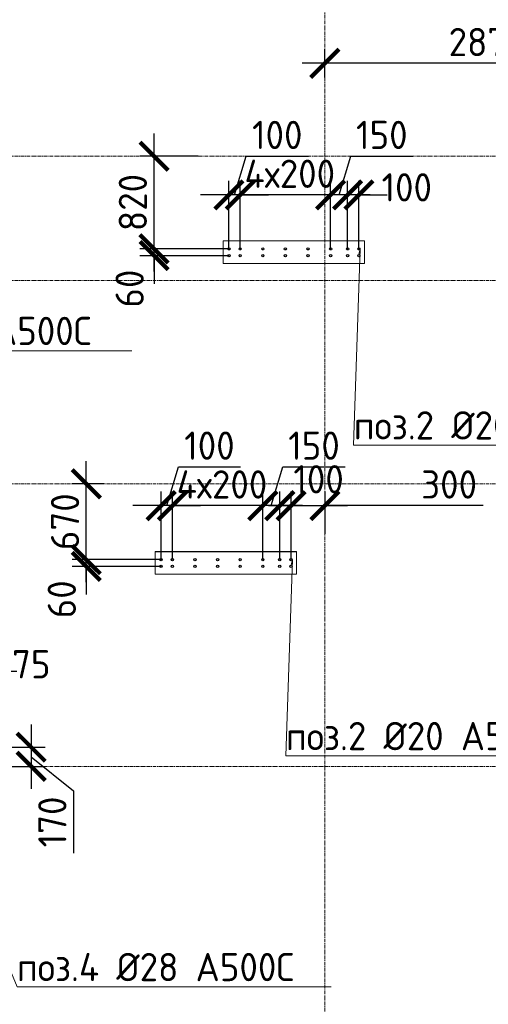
# Model space of a CAD drawing. Header units: millimetres. Extents: x -56135 to 1694203, y -446411 to -23139.
# Tile 239 of 256: x 994859 to 999005, y -123905 to -115191. Entities that reach past the tile are written whole.
import ezdxf
from ezdxf import colors
from ezdxf.entities.mleader import LeaderData, LeaderLine
from ezdxf.math import Vec2, Vec3

# ---------------------------------------------------------------- set-up
doc = ezdxf.new("R2010")
doc.units = ezdxf.units.MM
for name, pattern in [('01 Штриховая _4 мм_', [6, 3.5, -2.5]), ('______5', [1100, 800, -100, 100, -100]), ('HIDDEN2', [4.7625, 3.175, -1.5875]), ('осевая', [50.8, 31.75, -6.35, 6.35, -6.35])]:
    doc.linetypes.add(name, pattern=pattern)
for name, color, linetype, lineweight in [('1 Стены', 3, 'Continuous', 30), ('Оси', 40, '______5', 18), ('подоснова', 151, 'Continuous', 5), ('РАЗМЕРЫ', 1, 'Continuous', 9), ('СТЕНЫ', 3, 'Continuous', 30)]:
    doc.layers.add(name, color=color, linetype=linetype, lineweight=lineweight)
doc.styles.add('GOST-2.304_Type-B', font='GOST_Common.ttf')
doc.dimstyles.new('СПДС', dxfattribs={"dimscale": 100, "dimtxt": 2.5, "dimasz": 2.5, "dimexe": 1.25, "dimexo": 0, "dimtad": 1, "dimdec": 0, "dimtxsty": 'GOST-2.304_Type-B', "dimblk": 'ARCHTICK', "dimcen": 2.5, "dimdle": 2, "dimadec": 0, "dimazin": 2, "dimtfac": 0.75, "dimtdec": 0, "dimtmove": 1, "dimatfit": 3, "dimfxl": 1, "dimtolj": 1, "dimarcsym": 1})

# ---------------------------------------------------------------- blocks, each defined once
blk = doc.blocks.new('оси 2.2-2.3')
at = {"layer": 'Оси', "color": 16, "linetype": 'осевая', "lineweight": 0, "transparency": 33554687}
for p, q in [((511254.9, -104267.9), (511254.9, -134893.5)), ((468076.3, -116595.4), (524372.9, -116595.4)), ((468076.3, -117695.4), (524372.9, -117695.4)), ((468076.3, -119495.4), (524372.9, -119495.4)), ((468076.3, -121995.4), (524372.9, -121995.4))]:
    blk.add_line(p, q, dxfattribs=at)
blk = doc.blocks.new('стены тп')
at = {"layer": '1 Стены', "color": 252, "linetype": 'HIDDEN2', "lineweight": 0, "true_color": 0x939598}
for p, q in [((899740.6, -198375.6), (898490.6, -198375.6)), ((898490.6, -198375.6), (898490.6, -198575.6)), ((899740.6, -198575.6), (899740.6, -198375.6)), ((898490.6, -198575.6), (899740.6, -198575.6)), ((899140.6, -201125.6), (897890.2, -201125.6)), ((897890.2, -201125.6), (897890.2, -201325.6)), ((899140.6, -201325.6), (899140.6, -201125.6)), ((897890.2, -201325.6), (899140.6, -201325.6))]:
    blk.add_line(p, q, dxfattribs=at)
blk = doc.blocks.new('_None')
blk = doc.blocks.new('_ArchTick')
at = {"color": 0, "linetype": 'ByBlock', "const_width": 0.15}
blk.add_lwpolyline([(-0.5, -0.5), (0.5, 0.5)], dxfattribs=at)
blk = doc.blocks.new('*D326')
at = {"layer": 'DEFPOINTS', "color": 0, "transparency": 16777216}
for p in [(997558.3, -115576.1), (997558.3, -115701, -360), (1000433.3, -116069.1)]:
    blk.add_point(p, dxfattribs=at)
at = {"layer": 'РАЗМЕРЫ', "color": 0, "lineweight": -2, "transparency": 16777216}
for p, q in [((997558.3, -115701), (997558.3, -115451.1)), ((1000433.3, -116069.1), (1000433.3, -115451.1)), ((1000633.3, -115576.1), (997358.3, -115576.1))]:
    blk.add_line(p, q, dxfattribs=at)
at = {"layer": 'РАЗМЕРЫ', "color": 0, "lineweight": -2, "transparency": 16777216, "xscale": 250, "yscale": 250, "zscale": 250, "rotation": 180}
blk.add_blockref('_ArchTick', (997558.3, -115576.1), dxfattribs=at)
at = {"layer": 'РАЗМЕРЫ', "color": 0, "lineweight": -2, "transparency": 16777216, "xscale": 250, "yscale": 250, "zscale": 250}
blk.add_blockref('_ArchTick', (1000433.3, -115576.1), dxfattribs=at)
at = {"layer": 'РАЗМЕРЫ', "color": 0, "transparency": 16777216, "insert": (998995.8, -115388.6), "char_height": 250, "attachment_point": 5, "style": 'GOST-2.304_Type-B'}
blk.add_mtext('\\A1;2875', dxfattribs=at)
blk = doc.blocks.new('*D295')
at = {"layer": 'DEFPOINTS', "color": 0, "transparency": 16777216}
for p in [(994508.6, -120957), (994584, -121549.2, 360), (994508.6, -121599.2)]:
    blk.add_point(p, dxfattribs=at)
at = {"layer": 'РАЗМЕРЫ', "color": 0, "lineweight": -2, "transparency": 16777216}
for p, q in [((994508.6, -121599.2), (994508.6, -120832)), ((994584, -121549.2), (994584, -120832)), ((994508.6, -120957), (994258.6, -120957)), ((994584, -120957), (994508.6, -120957)), ((994584, -120957), (994834, -120957))]:
    blk.add_line(p, q, dxfattribs=at)
at = {"layer": 'РАЗМЕРЫ', "color": 0, "lineweight": -2, "transparency": 16777216, "xscale": 250, "yscale": 250, "zscale": 250}
blk.add_blockref('_ArchTick', (994508.6, -120957), dxfattribs=at)
at = {"layer": 'РАЗМЕРЫ', "color": 0, "lineweight": -2, "transparency": 16777216, "xscale": 250, "yscale": 250, "zscale": 250, "rotation": 180}
blk.add_blockref('_ArchTick', (994584, -120957), dxfattribs=at)
at = {"layer": 'РАЗМЕРЫ', "color": 0, "transparency": 16777216, "insert": (994961.1, -120895.5), "char_height": 250, "attachment_point": 5, "style": 'GOST-2.304_Type-B'}
blk.add_mtext('\\A1;75', dxfattribs=at)
blk = doc.blocks.new('*D527')
at = {"layer": 'DEFPOINTS', "color": 0, "transparency": 16777216}
for p in [(994508.6, -121629.2, -360), (994760.8, -121799.2), (994959.8, -121799.2)]:
    blk.add_point(p, dxfattribs=at)
at = {"layer": 'РАЗМЕРЫ', "color": 0, "lineweight": -2, "transparency": 16777216}
for p, q in [((994959.8, -121429.2), (994959.8, -121999.2)), ((994508.6, -121629.2), (995084.8, -121629.2)), ((994959.8, -121714.2), (995334.8, -122016.4)), ((994760.8, -121799.2), (995084.8, -121799.2)), ((995334.8, -122016.4), (995334.8, -122566.4))]:
    blk.add_line(p, q, dxfattribs=at)
at = {"layer": 'РАЗМЕРЫ', "color": 0, "lineweight": -2, "transparency": 16777216, "xscale": 250, "yscale": 250, "zscale": 250}
for p, rotation in [((994959.8, -121629.2), 90), ((994959.8, -121799.2), 270)]:
    blk.add_blockref('_ArchTick', p, dxfattribs=dict(at, rotation=rotation))
at = {"layer": 'РАЗМЕРЫ', "color": 0, "transparency": 16777216, "insert": (995147.3, -122291.4), "char_height": 250, "attachment_point": 5, "rotation": 90, "style": 'GOST-2.304_Type-B'}
blk.add_mtext('\\A1;170', dxfattribs=at)
blk = doc.blocks.new('*D370')
at = {"layer": 'DEFPOINTS', "color": 0, "transparency": 16777216}
for p in [(996047.4, -117219.2), (996709.7, -117219.2), (996709.7, -117279.6)]:
    blk.add_point(p, dxfattribs=at)
at = {"layer": 'РАЗМЕРЫ', "color": 0, "lineweight": -2, "transparency": 16777216}
for p, q in [((996047.4, -117219.2), (996047.4, -116969.2)), ((996709.7, -117219.2), (995922.4, -117219.2)), ((996709.7, -117279.6), (995922.4, -117279.6)), ((996047.4, -117279.6), (996047.4, -117219.2)), ((996047.4, -117279.6), (996047.4, -117529.6))]:
    blk.add_line(p, q, dxfattribs=at)
at = {"layer": 'РАЗМЕРЫ', "color": 0, "lineweight": -2, "transparency": 16777216, "xscale": 250, "yscale": 250, "zscale": 250}
for p, rotation in [((996047.4, -117219.2), 270), ((996047.4, -117279.6), 90)]:
    blk.add_blockref('_ArchTick', p, dxfattribs=dict(at, rotation=rotation))
at = {"layer": 'РАЗМЕРЫ', "color": 0, "transparency": 16777216, "insert": (995831.3, -117570.8), "char_height": 250, "attachment_point": 5, "rotation": 90, "style": 'GOST-2.304_Type-B'}
blk.add_mtext('\\A1;60', dxfattribs=at)
blk = doc.blocks.new('*D549')
at = {"layer": 'DEFPOINTS', "color": 0, "transparency": 16777216}
for p in [(997759.7, -116741.9), (997759.7, -117219.2), (997859.7, -117219.2)]:
    blk.add_point(p, dxfattribs=at)
at = {"layer": 'РАЗМЕРЫ', "color": 0, "lineweight": -2, "transparency": 16777216}
for p, q in [((997759.7, -117219.2), (997759.7, -116616.9)), ((997859.7, -117219.2), (997859.7, -116616.9)), ((997759.7, -116741.9), (997509.7, -116741.9)), ((997859.7, -116741.9), (997759.7, -116741.9)), ((997859.7, -116741.9), (998109.7, -116741.9))]:
    blk.add_line(p, q, dxfattribs=at)
at = {"layer": 'РАЗМЕРЫ', "color": 0, "lineweight": -2, "transparency": 16777216, "xscale": 250, "yscale": 250, "zscale": 250}
blk.add_blockref('_ArchTick', (997759.7, -116741.9), dxfattribs=at)
at = {"layer": 'РАЗМЕРЫ', "color": 0, "lineweight": -2, "transparency": 16777216, "xscale": 250, "yscale": 250, "zscale": 250, "rotation": 180}
blk.add_blockref('_ArchTick', (997859.7, -116741.9), dxfattribs=at)
at = {"layer": 'РАЗМЕРЫ', "color": 0, "transparency": 16777216, "insert": (998283.6, -116674.6), "char_height": 250, "attachment_point": 5, "style": 'GOST-2.304_Type-B'}
blk.add_mtext('\\A1;100', dxfattribs=at)
blk = doc.blocks.new('*D550')
at = {"layer": 'DEFPOINTS', "color": 0, "transparency": 16777216}
for p in [(997609.7, -116741.9), (997609.7, -117219.2), (997759.7, -117219.2)]:
    blk.add_point(p, dxfattribs=at)
at = {"layer": 'РАЗМЕРЫ', "color": 0, "lineweight": -2, "transparency": 16777216}
for p, q in [((997684.7, -116741.9), (997787.8, -116398.2)), ((997787.8, -116398.2), (998337.8, -116398.2)), ((997609.7, -117219.2), (997609.7, -116616.9)), ((997759.7, -117219.2), (997759.7, -116616.9)), ((997959.7, -116741.9), (997409.7, -116741.9))]:
    blk.add_line(p, q, dxfattribs=at)
at = {"layer": 'РАЗМЕРЫ', "color": 0, "lineweight": -2, "transparency": 16777216, "xscale": 250, "yscale": 250, "zscale": 250, "rotation": 180}
blk.add_blockref('_ArchTick', (997609.7, -116741.9), dxfattribs=at)
at = {"layer": 'РАЗМЕРЫ', "color": 0, "lineweight": -2, "transparency": 16777216, "xscale": 250, "yscale": 250, "zscale": 250}
blk.add_blockref('_ArchTick', (997759.7, -116741.9), dxfattribs=at)
at = {"layer": 'РАЗМЕРЫ', "color": 0, "transparency": 16777216, "insert": (998062.8, -116210.7), "char_height": 250, "attachment_point": 5, "style": 'GOST-2.304_Type-B'}
blk.add_mtext('\\A1;150', dxfattribs=at)
blk = doc.blocks.new('*D551')
at = {"layer": 'DEFPOINTS', "color": 0, "transparency": 16777216}
for p in [(996809.7, -116741.9), (996809.7, -117219.2), (997609.7, -117219.2)]:
    blk.add_point(p, dxfattribs=at)
at = {"layer": 'РАЗМЕРЫ', "color": 0, "lineweight": -2, "transparency": 16777216}
for p, q in [((996809.7, -117219.2), (996809.7, -116616.9)), ((997609.7, -117219.2), (997609.7, -116616.9)), ((997809.7, -116741.9), (996609.7, -116741.9))]:
    blk.add_line(p, q, dxfattribs=at)
at = {"layer": 'РАЗМЕРЫ', "color": 0, "lineweight": -2, "transparency": 16777216, "xscale": 250, "yscale": 250, "zscale": 250, "rotation": 180}
blk.add_blockref('_ArchTick', (996809.7, -116741.9), dxfattribs=at)
at = {"layer": 'РАЗМЕРЫ', "color": 0, "lineweight": -2, "transparency": 16777216, "xscale": 250, "yscale": 250, "zscale": 250}
blk.add_blockref('_ArchTick', (997609.7, -116741.9), dxfattribs=at)
at = {"layer": 'РАЗМЕРЫ', "color": 0, "transparency": 16777216, "insert": (997248.6, -116554.4), "char_height": 250, "attachment_point": 5, "style": 'GOST-2.304_Type-B'}
blk.add_mtext('\\A1;4х200', dxfattribs=at)
blk = doc.blocks.new('*D552')
at = {"layer": 'DEFPOINTS', "color": 0, "transparency": 16777216}
for p in [(996709.7, -116741.9), (996709.7, -117219.2), (996809.7, -117219.2)]:
    blk.add_point(p, dxfattribs=at)
at = {"layer": 'РАЗМЕРЫ', "color": 0, "lineweight": -2, "transparency": 16777216}
for p, q in [((996759.7, -116741.9), (996862.8, -116398.2)), ((996862.8, -116398.2), (997412.8, -116398.2)), ((996709.7, -117219.2), (996709.7, -116616.9)), ((996809.7, -117219.2), (996809.7, -116616.9)), ((996709.7, -116741.9), (996459.7, -116741.9)), ((996809.7, -116741.9), (996709.7, -116741.9)), ((996809.7, -116741.9), (996709.7, -116741.9)), ((996809.7, -116741.9), (997059.7, -116741.9))]:
    blk.add_line(p, q, dxfattribs=at)
at = {"layer": 'РАЗМЕРЫ', "color": 0, "lineweight": -2, "transparency": 16777216, "xscale": 250, "yscale": 250, "zscale": 250}
blk.add_blockref('_ArchTick', (996709.7, -116741.9), dxfattribs=at)
at = {"layer": 'РАЗМЕРЫ', "color": 0, "lineweight": -2, "transparency": 16777216, "xscale": 250, "yscale": 250, "zscale": 250, "rotation": 180}
blk.add_blockref('_ArchTick', (996809.7, -116741.9), dxfattribs=at)
at = {"layer": 'РАЗМЕРЫ', "color": 0, "transparency": 16777216, "insert": (997137.8, -116210.7), "char_height": 250, "attachment_point": 5, "style": 'GOST-2.304_Type-B'}
blk.add_mtext('\\A1;100', dxfattribs=at)
blk = doc.blocks.new('*D371')
at = {"layer": 'DEFPOINTS', "color": 0, "transparency": 16777216}
for p in [(995447.4, -119969.2), (996109.7, -119969.2), (996109.7, -120029.6)]:
    blk.add_point(p, dxfattribs=at)
at = {"layer": 'РАЗМЕРЫ', "color": 0, "lineweight": -2, "transparency": 16777216}
for p, q in [((995447.4, -119969.2), (995447.4, -119719.2)), ((996109.7, -119969.2), (995322.4, -119969.2)), ((995447.4, -120029.6), (995447.4, -119969.2)), ((996109.7, -120029.6), (995322.4, -120029.6)), ((995447.4, -120029.6), (995447.4, -120279.6))]:
    blk.add_line(p, q, dxfattribs=at)
at = {"layer": 'РАЗМЕРЫ', "color": 0, "lineweight": -2, "transparency": 16777216, "xscale": 250, "yscale": 250, "zscale": 250}
for p, rotation in [((995447.4, -119969.2), 270), ((995447.4, -120029.6), 90)]:
    blk.add_blockref('_ArchTick', p, dxfattribs=dict(at, rotation=rotation))
at = {"layer": 'РАЗМЕРЫ', "color": 0, "transparency": 16777216, "insert": (995231.3, -120320.8), "char_height": 250, "attachment_point": 5, "rotation": 90, "style": 'GOST-2.304_Type-B'}
blk.add_mtext('\\A1;60', dxfattribs=at)
blk = doc.blocks.new('*D553')
at = {"layer": 'DEFPOINTS', "color": 0, "transparency": 16777216}
for p in [(997159.7, -119491.9), (997159.7, -119969.2), (997259.7, -119969.2)]:
    blk.add_point(p, dxfattribs=at)
at = {"layer": 'РАЗМЕРЫ', "color": 0, "lineweight": -2, "transparency": 16777216}
for p, q in [((997159.7, -119969.2), (997159.7, -119366.9)), ((997259.7, -119969.2), (997259.7, -119366.9)), ((997159.7, -119491.9), (996909.7, -119491.9)), ((997259.7, -119491.9), (997159.7, -119491.9)), ((997259.7, -119491.9), (997509.7, -119491.9))]:
    blk.add_line(p, q, dxfattribs=at)
at = {"layer": 'РАЗМЕРЫ', "color": 0, "lineweight": -2, "transparency": 16777216, "xscale": 250, "yscale": 250, "zscale": 250}
blk.add_blockref('_ArchTick', (997159.7, -119491.9), dxfattribs=at)
at = {"layer": 'РАЗМЕРЫ', "color": 0, "lineweight": -2, "transparency": 16777216, "xscale": 250, "yscale": 250, "zscale": 250, "rotation": 180}
blk.add_blockref('_ArchTick', (997259.7, -119491.9), dxfattribs=at)
at = {"layer": 'РАЗМЕРЫ', "color": 0, "transparency": 16777216, "insert": (997503.4, -119258.4), "char_height": 250, "attachment_point": 5, "style": 'GOST-2.304_Type-B'}
blk.add_mtext('\\A1;100', dxfattribs=at)
blk = doc.blocks.new('*D554')
at = {"layer": 'DEFPOINTS', "color": 0, "transparency": 16777216}
for p in [(997009.7, -119491.9), (997009.7, -119969.2), (997159.7, -119969.2)]:
    blk.add_point(p, dxfattribs=at)
at = {"layer": 'РАЗМЕРЫ', "color": 0, "lineweight": -2, "transparency": 16777216}
for p, q in [((997084.7, -119491.9), (997187.8, -119148.2)), ((997187.8, -119148.2), (997737.8, -119148.2)), ((997009.7, -119969.2), (997009.7, -119366.9)), ((997159.7, -119969.2), (997159.7, -119366.9)), ((997359.7, -119491.9), (996809.7, -119491.9))]:
    blk.add_line(p, q, dxfattribs=at)
at = {"layer": 'РАЗМЕРЫ', "color": 0, "lineweight": -2, "transparency": 16777216, "xscale": 250, "yscale": 250, "zscale": 250, "rotation": 180}
blk.add_blockref('_ArchTick', (997009.7, -119491.9), dxfattribs=at)
at = {"layer": 'РАЗМЕРЫ', "color": 0, "lineweight": -2, "transparency": 16777216, "xscale": 250, "yscale": 250, "zscale": 250}
blk.add_blockref('_ArchTick', (997159.7, -119491.9), dxfattribs=at)
at = {"layer": 'РАЗМЕРЫ', "color": 0, "transparency": 16777216, "insert": (997462.8, -118960.7), "char_height": 250, "attachment_point": 5, "style": 'GOST-2.304_Type-B'}
blk.add_mtext('\\A1;150', dxfattribs=at)
blk = doc.blocks.new('*D555')
at = {"layer": 'DEFPOINTS', "color": 0, "transparency": 16777216}
for p in [(996209.7, -119491.9), (996209.7, -119969.2), (997009.7, -119969.2)]:
    blk.add_point(p, dxfattribs=at)
at = {"layer": 'РАЗМЕРЫ', "color": 0, "lineweight": -2, "transparency": 16777216}
for p, q in [((996209.7, -119969.2), (996209.7, -119366.9)), ((997009.7, -119969.2), (997009.7, -119366.9)), ((997209.7, -119491.9), (996009.7, -119491.9))]:
    blk.add_line(p, q, dxfattribs=at)
at = {"layer": 'РАЗМЕРЫ', "color": 0, "lineweight": -2, "transparency": 16777216, "xscale": 250, "yscale": 250, "zscale": 250, "rotation": 180}
blk.add_blockref('_ArchTick', (996209.7, -119491.9), dxfattribs=at)
at = {"layer": 'РАЗМЕРЫ', "color": 0, "lineweight": -2, "transparency": 16777216, "xscale": 250, "yscale": 250, "zscale": 250}
blk.add_blockref('_ArchTick', (997009.7, -119491.9), dxfattribs=at)
at = {"layer": 'РАЗМЕРЫ', "color": 0, "transparency": 16777216, "insert": (996648.6, -119304.4), "char_height": 250, "attachment_point": 5, "style": 'GOST-2.304_Type-B'}
blk.add_mtext('\\A1;4х200', dxfattribs=at)
blk = doc.blocks.new('*D556')
at = {"layer": 'DEFPOINTS', "color": 0, "transparency": 16777216}
for p in [(996109.7, -119491.9), (996109.7, -119969.2), (996209.7, -119969.2)]:
    blk.add_point(p, dxfattribs=at)
at = {"layer": 'РАЗМЕРЫ', "color": 0, "lineweight": -2, "transparency": 16777216}
for p, q in [((996159.7, -119491.9), (996262.8, -119148.2)), ((996262.8, -119148.2), (996812.8, -119148.2)), ((996109.7, -119969.2), (996109.7, -119366.9)), ((996209.7, -119969.2), (996209.7, -119366.9)), ((996109.7, -119491.9), (995859.7, -119491.9)), ((996209.7, -119491.9), (996109.7, -119491.9)), ((996209.7, -119491.9), (996109.7, -119491.9)), ((996209.7, -119491.9), (996459.7, -119491.9))]:
    blk.add_line(p, q, dxfattribs=at)
at = {"layer": 'РАЗМЕРЫ', "color": 0, "lineweight": -2, "transparency": 16777216, "xscale": 250, "yscale": 250, "zscale": 250}
blk.add_blockref('_ArchTick', (996109.7, -119491.9), dxfattribs=at)
at = {"layer": 'РАЗМЕРЫ', "color": 0, "lineweight": -2, "transparency": 16777216, "xscale": 250, "yscale": 250, "zscale": 250, "rotation": 180}
blk.add_blockref('_ArchTick', (996209.7, -119491.9), dxfattribs=at)
at = {"layer": 'РАЗМЕРЫ', "color": 0, "transparency": 16777216, "insert": (996537.8, -118960.7), "char_height": 250, "attachment_point": 5, "style": 'GOST-2.304_Type-B'}
blk.add_mtext('\\A1;100', dxfattribs=at)
blk = doc.blocks.new('*D558')
at = {"layer": 'DEFPOINTS', "color": 0, "transparency": 16777216}
for p in [(995447.4, -119299.2), (995609.7, -119299.2), (996109.7, -119969.2, 360)]:
    blk.add_point(p, dxfattribs=at)
at = {"layer": 'РАЗМЕРЫ', "color": 0, "lineweight": -2, "transparency": 16777216}
for p, q in [((995447.4, -120169.2), (995447.4, -119099.2)), ((995609.7, -119299.2), (995322.4, -119299.2)), ((996109.7, -119969.2), (995322.4, -119969.2))]:
    blk.add_line(p, q, dxfattribs=at)
at = {"layer": 'РАЗМЕРЫ', "color": 0, "lineweight": -2, "transparency": 16777216, "xscale": 250, "yscale": 250, "zscale": 250}
for p, rotation in [((995447.4, -119299.2), 90), ((995447.4, -119969.2), 270)]:
    blk.add_blockref('_ArchTick', p, dxfattribs=dict(at, rotation=rotation))
at = {"layer": 'РАЗМЕРЫ', "color": 0, "transparency": 16777216, "insert": (995259.9, -119634.2), "char_height": 250, "attachment_point": 5, "rotation": 90, "style": 'GOST-2.304_Type-B'}
blk.add_mtext('\\A1;670', dxfattribs=at)
blk = doc.blocks.new('*D559')
at = {"layer": 'DEFPOINTS', "color": 0, "transparency": 16777216}
for p in [(997560.1, -119491.9), (997560.1, -119741.5), (997259.7, -119969.2)]:
    blk.add_point(p, dxfattribs=at)
at = {"layer": 'РАЗМЕРЫ', "color": 0, "lineweight": -2, "transparency": 16777216}
for p, q in [((997259.7, -119969.2), (997259.7, -119366.9)), ((997560.1, -119741.5), (997560.1, -119366.9)), ((997059.7, -119491.9), (997760.1, -119491.9)), ((998958.3, -119491.9), (997560.1, -119491.9))]:
    blk.add_line(p, q, dxfattribs=at)
at = {"layer": 'РАЗМЕРЫ', "color": 0, "lineweight": -2, "transparency": 16777216, "xscale": 250, "yscale": 250, "zscale": 250, "rotation": 180}
blk.add_blockref('_ArchTick', (997259.7, -119491.9), dxfattribs=at)
at = {"layer": 'РАЗМЕРЫ', "color": 0, "lineweight": -2, "transparency": 16777216, "xscale": 250, "yscale": 250, "zscale": 250}
blk.add_blockref('_ArchTick', (997560.1, -119491.9), dxfattribs=at)
at = {"layer": 'РАЗМЕРЫ', "color": 0, "transparency": 16777216, "insert": (998658.3, -119304.4), "char_height": 250, "attachment_point": 5, "style": 'GOST-2.304_Type-B'}
blk.add_mtext('\\A1;300', dxfattribs=at)
blk = doc.blocks.new('стены  тп')
at = {"layer": 'СТЕНЫ', "color": 251, "linetype": '01 Штриховая _4 мм_', "lineweight": 0, "true_color": 0x636466}
for p, q in [((579862.3, -327475.7, 3100), (578612.3, -327475.7, 3100)), ((578612.3, -327475.7, 3100), (578612.3, -327675.7, 3100)), ((579862.3, -327675.7, 3100), (579862.3, -327475.7, 3100)), ((578612.3, -327675.7, 3100), (579862.3, -327675.7, 3100)), ((579262.3, -330225.7, 3100), (578011.9, -330225.7, 3100)), ((578011.9, -330225.7, 3100), (578011.9, -330425.7, 3100)), ((579262.3, -330425.7, 3100), (579262.3, -330225.7, 3100)), ((578011.9, -330425.7, 3100), (579262.3, -330425.7, 3100))]:
    blk.add_line(p, q, dxfattribs=at)
blk = doc.blocks.new('*D1456')
at = {"layer": 'DEFPOINTS', "color": 0, "transparency": 16777216}
for p in [(996047.4, -116399.2), (996438.5, -116399.2), (996624.4, -117219.2, 360)]:
    blk.add_point(p, dxfattribs=at)
at = {"layer": 'РАЗМЕРЫ', "color": 0, "lineweight": -2, "transparency": 16777216}
for p, q in [((996047.4, -117419.2), (996047.4, -116199.2)), ((996438.5, -116399.2), (995922.4, -116399.2)), ((996624.4, -117219.2), (995922.4, -117219.2))]:
    blk.add_line(p, q, dxfattribs=at)
at = {"layer": 'РАЗМЕРЫ', "color": 0, "lineweight": -2, "transparency": 16777216, "xscale": 250, "yscale": 250, "zscale": 250}
for p, rotation in [((996047.4, -116399.2), 90), ((996047.4, -117219.2), 270)]:
    blk.add_blockref('_ArchTick', p, dxfattribs=dict(at, rotation=rotation))
at = {"layer": 'РАЗМЕРЫ', "color": 0, "transparency": 16777216, "insert": (995859.9, -116809.2), "char_height": 250, "attachment_point": 5, "rotation": 90, "style": 'GOST-2.304_Type-B'}
blk.add_mtext('\\A1;820', dxfattribs=at)

msp = doc.modelspace()

# ---------------------------------------------------------------- linework, layer by layer
at = {"layer": '1 Стены', "color": 252, "lineweight": 0, "true_color": 0x939598}
for p, q in [((997908.2, -117149.2), (996658.2, -117149.2)), ((996658.2, -117149.2), (996658.2, -117349.2)), ((996658.2, -117349.2), (996658.2, -117149.2)), ((997908.2, -117349.2), (997908.2, -117149.2)), ((996658.2, -117349.2), (997908.2, -117349.2)), ((996057.5, -120099.2), (996057.5, -119899.2)), ((996057.5, -119899.2), (997307.5, -119899.2)), ((996057.5, -120099.2), (996057.5, -119899.2)), ((997307.5, -119899.2), (997307.5, -120099.2)), ((997307.5, -120099.2), (996057.5, -120099.2))]:
    msp.add_line(p, q, dxfattribs=at)
at = {"layer": 'РАЗМЕРЫ', "color": 1}
msp.add_line((996658.2, -117149.2), (997908.2, -117149.2), dxfattribs=at)
at = {"layer": 'РАЗМЕРЫ', "color": 6, "linetype": 'Continuous', "lineweight": 30}
for centre in [(996709.7, -117219.2), (996809.7, -117219.2), (997009.7, -117219.2), (997209.7, -117219.2), (997409.7, -117219.2), (997609.7, -117219.2), (997759.7, -117219.2), (997859.7, -117219.2), (996709.7, -117279.6), (996809.7, -117279.6), (997009.7, -117279.6), (997209.7, -117279.6), (997409.7, -117279.6), (997609.7, -117279.6), (997759.7, -117279.6), (997859.7, -117279.6), (996109.7, -119969.2), (996209.7, -119969.2), (996409.7, -119969.2), (996609.7, -119969.2), (996809.7, -119969.2), (997009.7, -119969.2), (997159.7, -119969.2), (997259.7, -119969.2), (996109.7, -120029.6), (996209.7, -120029.6), (996409.7, -120029.6), (996609.7, -120029.6), (996809.7, -120029.6), (997009.7, -120029.6), (997159.7, -120029.6), (997259.7, -120029.6)]:
    msp.add_circle(centre, 10, dxfattribs=at)

# ---------------------------------------------------------------- block references
at = {"layer": 'РАЗМЕРЫ', "color": 1}
for name, p in [('оси 2.2-2.3', (486303.3, 196.2)), ('стены тп', (98167.6, 81226.5))]:
    msp.add_blockref(name, p, dxfattribs=at)
at = {"layer": 'РАЗМЕРЫ'}
msp.add_blockref('стены  тп', (418045.9, 210326.6, -3100), dxfattribs=at)

# ---------------------------------------------------------------- dimensions: what is measured, and where the dimension line sits
dim = msp.add_linear_dim(base=(997558.3, -115576.1), p1=(1000433.3, -116069.1), p2=(997558.3, -115701, -360), dimstyle='СПДС', dxfattribs=at)
dim.commit()
dim.dimension.update_dxf_attribs({"geometry": '*D326', "text_midpoint": (998995.8, -115388.6)})
at = {"layer": 'РАЗМЕРЫ', "color": 1}
for base, p1, p2, picture, middle in [((996709.7, -116741.9), (996809.7, -117219.2), (996709.7, -117219.2), '*D552', (996925.3, -116210.7)), ((997609.7, -116741.9), (997759.7, -117219.2), (997609.7, -117219.2), '*D550', (997850.3, -116210.7)), ((996109.7, -119491.9), (996209.7, -119969.2), (996109.7, -119969.2), '*D556', (996325.3, -118960.7)), ((997009.7, -119491.9), (997159.7, -119969.2), (997009.7, -119969.2), '*D554', (997250.3, -118960.7))]:
    dim = msp.add_linear_dim(base=base, p1=p1, p2=p2, dimstyle='СПДС', dxfattribs=at)
    dim.commit()
    dim.dimension.update_dxf_attribs({"geometry": picture, "text_midpoint": middle})
at = {"layer": 'РАЗМЕРЫ'}
dim = msp.add_linear_dim(base=(996047.4, -116399.2), p1=(996624.4, -117219.2, 360), p2=(996438.5, -116399.2), angle=90, dimstyle='СПДС', dxfattribs=at)
dim.commit()
dim.dimension.update_dxf_attribs({"geometry": '*D1456', "text_midpoint": (995859.9, -116809.2)})
at = {"layer": 'РАЗМЕРЫ', "color": 1}
for base, p1, p2, picture, middle in [((996809.7, -116741.9), (997609.7, -117219.2), (996809.7, -117219.2), '*D551', (997248.6, -116741.9)), ((996209.7, -119491.9), (997009.7, -119969.2), (996209.7, -119969.2), '*D555', (996648.6, -119491.9))]:
    dim = msp.add_linear_dim(base=base, p1=p1, p2=p2, text='4х200', dimstyle='СПДС', dxfattribs=at)
    dim.commit()
    dim.dimension.update_dxf_attribs({"geometry": picture, "text_midpoint": middle, "dimtype": 160})
for base, p1, p2, picture, middle in [((997759.7, -116741.9), (997859.7, -117219.2), (997759.7, -117219.2), '*D549', (998283.6, -116862.1)), ((997159.7, -119491.9), (997259.7, -119969.2), (997159.7, -119969.2), '*D553', (997503.4, -119445.9)), ((997560.1, -119491.9), (997259.7, -119969.2), (997560.1, -119741.5), '*D559', (998658.3, -119658))]:
    dim = msp.add_linear_dim(base=base, p1=p1, p2=p2, dimstyle='СПДС', dxfattribs=at)
    dim.commit()
    dim.dimension.update_dxf_attribs({"geometry": picture, "text_midpoint": middle, "dimtype": 160})
at = {"layer": 'РАЗМЕРЫ'}
for base, p1, p2, picture, middle in [((996047.4, -117219.2, 360), (996709.7, -117279.6, 360), (996709.7, -117219.2, 360), '*D370', (996018.8, -117570.8, 360)), ((995447.4, -119969.2, 360), (996109.7, -120029.6, 360), (996109.7, -119969.2, 360), '*D371', (995418.8, -120320.8, 360)), ((994959.8, -121799.2, -360), (994508.6, -121629.2, -720), (994760.8, -121799.2, -360), '*D527', (995334.8, -122078.9, -360))]:
    dim = msp.add_linear_dim(base=base, p1=p1, p2=p2, angle=90, dimstyle='СПДС', dxfattribs=at)
    dim.commit()
    dim.dimension.update_dxf_attribs({"geometry": picture, "text_midpoint": middle, "dimtype": 160})
at = {"layer": 'РАЗМЕРЫ', "color": 1}
dim = msp.add_linear_dim(base=(995447.4, -119299.2), p1=(996109.7, -119969.2, 360), p2=(995609.7, -119299.2), angle=90, dimstyle='СПДС', dxfattribs=at)
dim.commit()
dim.dimension.update_dxf_attribs({"geometry": '*D558', "text_midpoint": (995259.9, -119634.2)})
at = {"layer": 'РАЗМЕРЫ'}
dim = msp.add_linear_dim(base=(994508.6, -120957, -360), p1=(994584, -121549.2), p2=(994508.6, -121599.2, -360), dimstyle='СПДС', dxfattribs=at)
dim.commit()
dim.dimension.update_dxf_attribs({"geometry": '*D295', "text_midpoint": (994961.1, -121083, -360), "dimtype": 160})

# ---------------------------------------------------------------- leaders
at = {"layer": 'подоснова', "color": 4, "ltscale": 0.3}
ml = msp.add_multileader_mtext('Standard', dxfattribs=at)
ml.set_content('{\\C2;поз.2 %%C20 А500С }', color=4, style='GOST-2.304_Type-B')
ml.set_leader_properties(color=256, linetype='ByLayer', lineweight=15)
ml.set_arrow_properties(name='NONE')
ml.build(insert=Vec2(0, 0))
ml.multileader.update_dxf_attribs({"text_left_attachment_type": 6, "text_right_attachment_type": 6, "dogleg_length": 0.1, "arrow_head_size": 18})
ctx = ml.context
ctx.base_point, ctx.char_height, ctx.arrow_head_size, ctx.landing_gap_size, ctx.plane_origin = Vec3(997813.5, -118956.6, 360), 250, 18, 20, Vec3(1003045.9, -117964, 360)
ctx.left_attachment, ctx.right_attachment, ctx.text_align_type = 6, 6, 1
notes = []
notes.append((ctx, [(1, (1, 1, 0), (997813.4, -118956.6, 360), (1, 0), 0.1, [(1, [(997859.7, -117267.1, 360), (997872.2, -117218.7, 360)], 0, [])])]))
ctx.mtext.insert, ctx.mtext.width, ctx.mtext.alignment, ctx.mtext.flow_direction = Vec3(999025.3, -118656.6, 360), 4075.871, 2, 5
ml = msp.add_multileader_mtext('Standard', dxfattribs=at)
ml.set_content('{\\C2;поз.2 %%C20 А500С }', color=4, style='GOST-2.304_Type-B')
ml.set_leader_properties(color=256, linetype='ByLayer', lineweight=15)
ml.set_arrow_properties(name='NONE')
ml.build(insert=Vec2(0, 0))
ml.multileader.update_dxf_attribs({"text_left_attachment_type": 6, "text_right_attachment_type": 6, "dogleg_length": 0.1, "arrow_head_size": 18})
ctx = ml.context
ctx.base_point, ctx.char_height, ctx.arrow_head_size, ctx.landing_gap_size, ctx.plane_origin = Vec3(993073.3, -118120.4, 0), 250, 18, 20, Vec3(997375, -118393.9, 0)
ctx.left_attachment, ctx.right_attachment, ctx.text_align_type = 6, 6, 1
notes.append((ctx, [(1, (1, 1, 0), (993073.2, -118120.4, 0), (1, 0), 0.1, [(1, [(992128.5, -117649.2, 0), (992201.3, -117648.6, 0)], 0, [])])]))
ctx.mtext.insert, ctx.mtext.width, ctx.mtext.alignment, ctx.mtext.flow_direction = Vec3(994285.2, -117820.4, 0), 4075.871, 2, 5
ml = msp.add_multileader_mtext('Standard', dxfattribs=at)
ml.set_content('{\\C2;поз.2 %%C20 А500С }', color=4, style='GOST-2.304_Type-B')
ml.set_leader_properties(color=256, linetype='ByLayer', lineweight=15)
ml.set_arrow_properties(name='NONE')
ml.build(insert=Vec2(0, 0))
ml.multileader.update_dxf_attribs({"text_left_attachment_type": 6, "text_right_attachment_type": 6, "dogleg_length": 0.1, "arrow_head_size": 18})
ctx = ml.context
ctx.base_point, ctx.char_height, ctx.arrow_head_size, ctx.landing_gap_size, ctx.plane_origin = Vec3(997213.5, -121706.6, 360), 250, 18, 20, Vec3(1002445.9, -120714, 360)
ctx.left_attachment, ctx.right_attachment, ctx.text_align_type = 6, 6, 1
notes.append((ctx, [(1, (1, 1, 0), (997213.4, -121706.6, 360), (1, 0), 0.1, [(1, [(997259.7, -120017.1, 360), (997272.2, -119968.7, 360)], 0, [])])]))
ctx.mtext.insert, ctx.mtext.width, ctx.mtext.alignment, ctx.mtext.flow_direction = Vec3(998425.3, -121406.6, 360), 4075.871, 2, 5
ml = msp.add_multileader_mtext('Standard', dxfattribs=at)
ml.set_content('{\\C2;поз.4 %%C28 А500С }', color=4, style='GOST-2.304_Type-B')
ml.set_leader_properties(color=256, linetype='ByLayer', lineweight=15)
ml.set_arrow_properties(name='NONE')
ml.build(insert=Vec2(0, 0))
ml.multileader.update_dxf_attribs({"text_left_attachment_type": 6, "text_right_attachment_type": 6, "dogleg_length": 0.1, "arrow_head_size": 18})
ctx = ml.context
ctx.base_point, ctx.char_height, ctx.arrow_head_size, ctx.landing_gap_size, ctx.plane_origin = Vec3(994837.3, -123750.8, -720), 250, 18, 20, Vec3(999662.1, -123756.4, -720)
ctx.left_attachment, ctx.right_attachment, ctx.text_align_type = 6, 6, 1
notes.append((ctx, [(1, (1, 1, 0), (994837.2, -123750.8, -720), (1, 0), 0.1, [(1, [(994410.4, -122983, -720), (994508.3, -122969.2, -720)], 0, [])])]))
ctx.mtext.insert, ctx.mtext.width, ctx.mtext.alignment, ctx.mtext.flow_direction = Vec3(996061.7, -123450.8, -720), 4075.871, 2, 5
for ctx, leaders in notes:
    for number, flags, end, landing, length, lines in leaders:
        leader = LeaderData()
        leader.index, (leader.has_last_leader_line, leader.has_dogleg_vector, leader.attachment_direction) = number, flags
        leader.last_leader_point, leader.dogleg_vector, leader.dogleg_length = Vec3(end), Vec3(landing), length
        for number, points, colour, breaks in lines:
            line = LeaderLine()
            line.index, line.vertices, line.color, line.breaks = number, Vec3.list(points), colors.encode_raw_color(colour), breaks
            leader.lines.append(line)
        ctx.leaders.append(leader)

doc.saveas('drawing.dxf')
